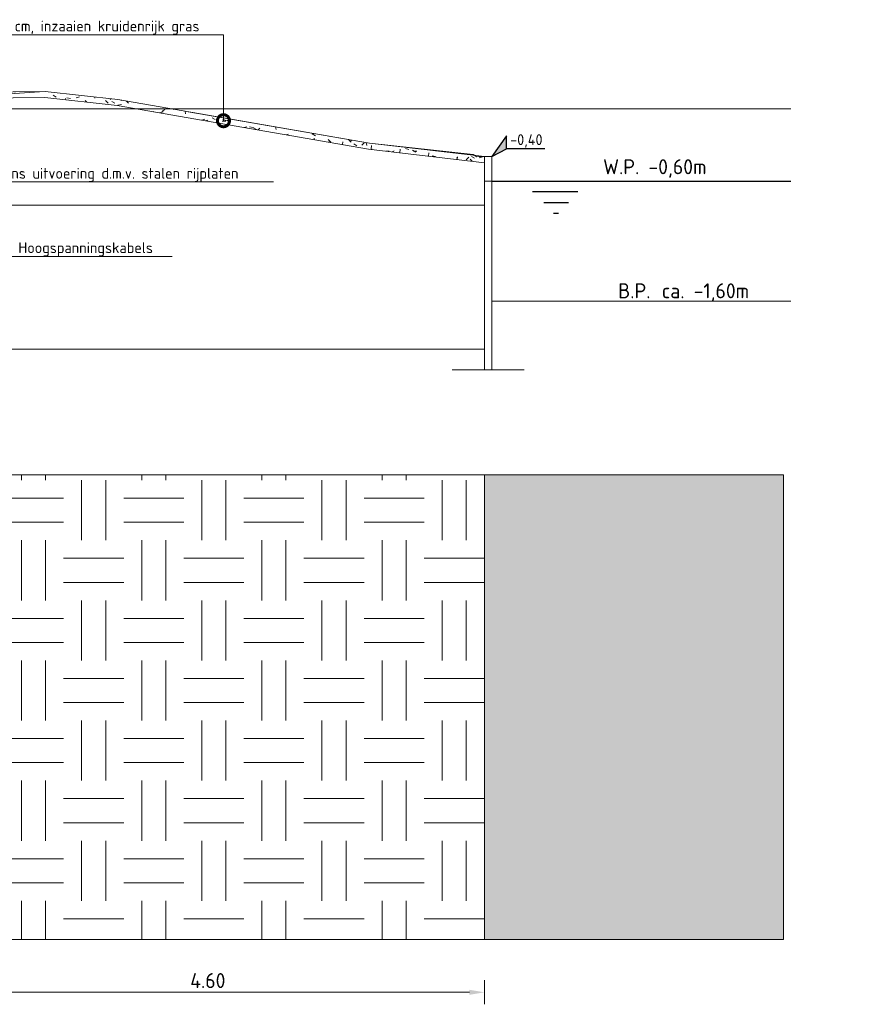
# Model space of a CAD drawing. Header units: metres. Extents: x 92403 to 95147, y 464428 to 465602.
# Tile 52 of 256: x 92435 to 92442, y 465078 to 465087. Entities that reach past the tile are written whole.
import ezdxf
from ezdxf import colors
from ezdxf.entities.mleader import LeaderData, LeaderLine
from ezdxf.enums import TextEntityAlignment as Align
from ezdxf.math import Vec2, Vec3

# ---------------------------------------------------------------- set-up
doc = ezdxf.new("R2010")
doc.units = ezdxf.units.M
for name, pattern in [('AL-NAP_LIJN', [15.25, 12, -1.5, 0.25, -1.5]), ('DASHED', [0.75, 0.5, -0.25]), ('XX-AFBREEK', [7, 4, -1, 1, -1]), ('XX-HART', [13, 4, -2, 1, -2, 4])]:
    doc.linetypes.add(name, pattern=pattern)
doc.layers.get('0').update_dxf_attribs({"linetype": 'CONTINUOUS'})
doc.layers.get('Defpoints').update_dxf_attribs({"linetype": 'CONTINUOUS'})
for name, color, linetype, lineweight in [('B-WE-OG-HOOGTELIJN-G', 7, 'CONTINUOUS', 18), ('B-XX-AL-HARTLIJN-GD', 7, 'XX-HART', 25), ('N-WE-GR-GRAS-A', 62, 'CONTINUOUS', 18), ('X-XX-AL-AFBREEKLIJN-G', 7, 'XX-AFBREEK', 18), ('X-XX-AL-DETAIL1-T18', 7, 'CONTINUOUS', 18), ('X-XX-AL-DETAIL1-T25', 7, 'CONTINUOUS', 25), ('X-XX-AL-HOOGTELABEL-S', 7, 'CONTINUOUS', 25), ('X-XX-AL-M', 7, 'CONTINUOUS', 18), ('X-XX-AL-NAP-G', 7, 'AL-NAP_LIJN', 18), ('X-XX-AL-RMB - profiel', 7, 'CONTINUOUS', 9)]:
    doc.layers.add(name, color=color, linetype=linetype, lineweight=lineweight)
doc.layers.add('B-XX-OG-TOPOGRAFIE_WATER-V', color=161, linetype='CONTINUOUS', lineweight=18, transparency=0.5)
doc.styles.add('NLCS-ISO', font='NLCS-ISO.ttf')
doc.styles.add('NLCS-ISO-M50-T18', font='NLCS-ISO.ttf', dxfattribs={"height": 0.09})
doc.styles.add('NLCS-ISO-M50-T25', font='NLCS-ISO.ttf', dxfattribs={"height": 0.125})
doc.dimstyles.new('NLCS-M50-T25-PIJL_L2_H1', dxfattribs={"dimscale": 0.05, "dimtxt": 2.5, "dimasz": 2.5, "dimexe": 2, "dimexo": 2, "dimgap": 0.7, "dimtad": 1, "dimzin": 0, "dimdsep": 46, "dimtxsty": 'NLCS-ISO-M50-T25', "dimcen": 2.5, "dimdle": 2, "dimclrd": 256, "dimclre": 256, "dimclrt": 256, "dimadec": 1, "dimazin": 0, "dimtfac": 1, "dimtdec": 3, "dimtofl": 0, "dimtmove": 0, "dimatfit": 3, "dimfxl": 2, "dimfxlon": 1, "dimtfillclr": 256, "dimtolj": 1, "dimtzin": 0, "dimlwd": -1, "dimlwe": -1, "dimarcsym": 0})

# ---------------------------------------------------------------- blocks, each defined once
blk = doc.blocks.new('*D200')
at = {"layer": 'Defpoints', "color": 0, "transparency": 16777216}
for p in [(92434.3378, 465079.9561), (92438.9422, 465079.9561), (92438.9422, 465078.5009)]:
    blk.add_point(p, dxfattribs=at)
at = {"layer": 'X-XX-AL-M', "transparency": 16777216}
for p, q in [((92434.3378, 465078.6009), (92434.3378, 465078.4009)), ((92438.9422, 465078.6009), (92438.9422, 465078.4009)), ((92434.4628, 465078.5009), (92438.8172, 465078.5009))]:
    blk.add_line(p, q, dxfattribs=at)
for points in [[(92434.4628, 465078.5218), (92434.4628, 465078.4801), (92434.3378, 465078.5009)], [(92438.8172, 465078.5218), (92438.8172, 465078.4801), (92438.9422, 465078.5009)]]:
    blk.add_solid(points, dxfattribs=at)
at = {"layer": 'X-XX-AL-M', "transparency": 16777216, "insert": (92436.64, 465078.5984), "char_height": 0.125, "attachment_point": 5, "style": 'NLCS-ISO-M50-T25'}
blk.add_mtext('\\A1;4.60', dxfattribs=at)
blk = doc.blocks.new('SAL-HOOGTELABEL_02-SO')
for p, q in [((2.46, 3.44), (0, 0)), ((2.46, 1.31), (2.46, 3.44)), ((0, 0), (2.46, 1.31)), ((8.84, 1.31), (2.46, 1.31))]:
    blk.add_line(p, q)
blk.add_solid([(2.46, 3.44), (0, 0), (2.46, 1.31)])
at = {"style": 'NLCS-ISO'}
blk.add_attdef('...', text='', height=1.8, dxfattribs=at).set_placement((5.77, 2.62), align=Align.MIDDLE)
blk = doc.blocks.new('_DotSmall')
at = {"const_width": 0.5}
blk.add_lwpolyline([(-0.0625, 0, 1), (0.0625, 0, 1)], format="xyb", close=True, dxfattribs=at)

msp = doc.modelspace()

# ---------------------------------------------------------------- hatches: boundary and pattern name
at = {"layer": 'B-XX-OG-TOPOGRAFIE_WATER-V'}
msp.add_hatch(color=256, dxfattribs=at).paths.add_polyline_path([(92441.431715, 465078.940326), (92438.942172, 465078.940326), (92438.942172, 465082.806125), (92441.431582, 465082.806125)])
at = {"layer": 'N-WE-GR-GRAS-A'}
h = msp.add_hatch(dxfattribs=at)
h.set_pattern_fill('AGR-GRAS_01', color=256, scale=0.01, pattern_type=2)
h.set_pattern_definition([(0, (0, 0), (0.25, 0.25), [0.03, -0.2]), (45, (0.1, 0.05), (-0.02828427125, 0.46669047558), [0.03, -0.2]), (30, (0.02, 0.03), (0.0568653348, 0.32150635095), [0.03, -0.2]), (15, (0.08, 0.12), (0.096406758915, 0.18112354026), [0.03, -0.2]), (135, (0.04, 0.5), (-0.007071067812, -0.162634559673), [0.03, -0.2]), (150, (0.3, 0.1), (0.053923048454, -0.146602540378), [0.03, -0.2]), (165, (0.06, 0.01), (0.035863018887, -0.175253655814), [0.03, -0.2]), (85, (0.1, 0.1), (-0.21816934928, 0.2600041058), [0.03, -0.2]), (100, (0, 0), (-0.27802942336, 0.19467829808), [0.03, -0.2])])
h.paths.add_polyline_path([(92435.287355, 465085.995709), (92434.487826, 465085.988049), (92434.487826, 465085.938146), (92435.284867, 465085.945683), (92435.884274, 465085.880175), (92436.048496, 465085.851709), (92436.341244, 465085.851709), (92435.891267, 465085.929709)])
h.paths.add_polyline_path([(92436.341244, 465085.851709), (92436.048496, 465085.851709), (92437.978211, 465085.517208), (92438.942172, 465085.404367), (92438.942172, 465085.454709), (92437.985393, 465085.566709)])
at = {"layer": 'X-XX-AL-RMB - profiel', "true_color": 0xed1f24, "transparency": 33554687}
h = msp.add_hatch(dxfattribs=at)
h.set_pattern_fill('AGR-GROND', color=240, scale=0.2, pattern_type=2)
h.set_pattern_definition([(0, (-115.5606, -24.08823), (0.5, 0.5), [0.5, -0.5]), (0, (-115.5606, -23.88823), (0.5, 0.5), [0.5, -0.5]), (90, (-115.4106, -23.73823), (-0.5, 0.5), [0.5, -0.5]), (90, (-115.2106, -23.73823), (-0.5, 0.5), [0.5, -0.5])])
h.paths.add_polyline_path([(92434.487826, 465082.806125), (92438.942172, 465082.806125), (92438.942172, 465078.940326), (92434.487826, 465078.940326)])

# ---------------------------------------------------------------- linework, layer by layer
at = {"layer": 'B-WE-OG-HOOGTELIJN-G', "color": 1, "linetype": 'DASHED', "ltscale": 5, "flags": 128}
msp.add_lwpolyline([(92438.942172, 465085.454709), (92438.879546, 465085.452709), (92438.848305, 465085.473709), (92437.985393, 465085.566709), (92435.891267, 465085.929709), (92435.287355, 465085.995709), (92434.90338, 465085.971709), (92434.773573, 465085.980709), (92434.098636, 465085.976709), (92433.588823, 465085.972709), (92433.274141, 465085.960709), (92433.15793, 465085.952709), (92433.14788, 465085.864709), (92431.237784, 465085.986709), (92430.641574, 465085.998709), (92430.086257, 465085.978709), (92429.632187, 465085.985709), (92428.877553, 465085.948709), (92427.05582, 465085.807709), (92427.010998, 465085.875709), (92426.903924, 465085.887709), (92426.008573, 465085.950709), (92424.757826, 465085.991709)], dxfattribs=at)
at = {"layer": 'B-XX-AL-HARTLIJN-GD', "color": 140, "linetype": 'Continuous'}
for p, q in [((92439.72007, 465085.160709), (92439.342121, 465085.160709)), ((92439.642552, 465085.070709), (92439.435175, 465085.070709)), ((92439.557474, 465084.980709), (92439.517594, 465084.980709))]:
    msp.add_line(p, q, dxfattribs=at)
at = {"layer": 'B-XX-AL-HARTLIJN-GD', "color": 140, "linetype": 'Continuous', "flags": 128}
msp.add_lwpolyline([(92439.002172, 465085.250709), (92441.491582, 465085.250709)], dxfattribs=at)
at = {"layer": 'N-WE-GR-GRAS-A', "flags": 128}
for points in [[(92434.487826, 465085.988049), (92435.287355, 465085.995709), (92435.891267, 465085.929709), (92437.985393, 465085.566709), (92438.942172, 465085.454709)], [(92434.487876, 465085.938147), (92435.284867, 465085.945683), (92435.884274, 465085.880175), (92437.978211, 465085.517208), (92438.942172, 465085.404367)]]:
    msp.add_lwpolyline(points, dxfattribs=at)
at = {"layer": 'X-XX-AL-AFBREEKLIJN-G', "ltscale": 0.5}
msp.add_line((92438.672172, 465083.67992), (92439.272172, 465083.67992), dxfattribs=at)
at = {"layer": 'X-XX-AL-AFBREEKLIJN-G', "flags": 128}
msp.add_lwpolyline([(92439.002172, 465083.67992), (92439.002172, 465085.454709), (92438.942172, 465085.454709), (92438.942172, 465083.67992)], dxfattribs=at)
at = {"layer": 'X-XX-AL-AFBREEKLIJN-G', "color": 251, "flags": 128}
msp.add_lwpolyline([(92438.942172, 465083.851709), (92424.757826, 465083.851709)], dxfattribs=at)
at = {"layer": 'X-XX-AL-NAP-G', "color": 142, "flags": 128}
for points in [[(92441.491582, 465085.851709), (92423.656153, 465085.851709)], [(92438.942172, 465085.051709), (92423.656153, 465085.051709)]]:
    msp.add_lwpolyline(points, dxfattribs=at)
at = {"layer": 'X-XX-AL-RMB - profiel', "color": 251, "flags": 128}
msp.add_lwpolyline([(92438.942172, 465085.251709), (92441.431582, 465085.251709)], dxfattribs=at)
at = {"layer": 'X-XX-AL-RMB - profiel', "flags": 128}
for points in [[(92439.002172, 465084.250709), (92441.491582, 465084.250709)], [(92438.942172, 465082.806125), (92438.942172, 465078.940326)]]:
    msp.add_lwpolyline(points, dxfattribs=at)
at = {"layer": 'X-XX-AL-RMB - profiel'}
msp.add_lwpolyline([(92421.377967, 465082.806125), (92441.431582, 465082.806125), (92441.431582, 465078.940326), (92421.377967, 465078.940326)], close=True, dxfattribs=at)

# ---------------------------------------------------------------- block references
at = {"layer": 'X-XX-AL-HOOGTELABEL-S', "xscale": 0.05000000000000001, "yscale": 0.05000000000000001, "zscale": 0.05000000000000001}
msp.add_blockref('SAL-HOOGTELABEL_02-SO', (92439.002172, 465085.454709), dxfattribs=at).add_auto_attribs({'...': '-0,40'})

# ---------------------------------------------------------------- texts
at = {"layer": 'X-XX-AL-DETAIL1-T25', "char_height": 0.125, "attachment_point": 1, "style": 'NLCS-ISO-M50-T25'}
for s, insert in [('W.P. -0,60m', (92439.929089, 465085.433099)), ('\\pxi-2.3,l3.3,t3.3,11;B.P.^I ca. -1,60m', (92439.929089, 465084.400709))]:
    msp.add_mtext_dynamic_manual_height_columns(s, width=2.54174617, gutter_width=0.625, heights=[0], dxfattribs=dict(at, insert=insert))

# ---------------------------------------------------------------- dimensions: what is measured, and where the dimension line sits
at = {"layer": 'X-XX-AL-M'}
dim = msp.add_aligned_dim(p1=(92434.337826, 465079.956094), p2=(92438.942172, 465079.956094), distance=-1.455174, dimstyle='NLCS-M50-T25-PIJL_L2_H1', dxfattribs=at)
dim.commit()
dim.dimension.update_dxf_attribs({"geometry": '*D200', "text_midpoint": (92436.639999, 465078.59842)})

# ---------------------------------------------------------------- leaders
at = {"layer": 'X-XX-AL-DETAIL1-T18'}
ml = msp.add_multileader_mtext('Standard', dxfattribs=at)
ml.set_content('{\\C256;Verw. gras, aanbr. zand +/- 5 cm, inzaaien kruidenrijk gras}', color=10, style='NLCS-ISO-M50-T18')
ml.set_leader_properties(color=256, lineweight=-1)
ml.set_arrow_properties(name='DOTSMALL')
ml.build(insert=Vec2(0, 0))
ml.multileader.update_dxf_attribs({"text_left_attachment_type": 5, "text_right_attachment_type": 5, "dogleg_length": 0.09, "arrow_head_size": 0.2})
ctx = ml.context
ctx.base_point, ctx.char_height, ctx.arrow_head_size, ctx.landing_gap_size, ctx.plane_origin = Vec3(92433.296269, 465086.469403), 0.09, 0.2, 0.045, Vec3(92436.770269, 465086.653321)
ctx.left_attachment, ctx.right_attachment = 5, 5
notes = []
notes.append((ctx, [(0, (1, 1, 0), (92436.770269, 465086.469403), (-1, 0), 0.09, [(0, [(92436.770269, 465085.753477)], 0, [])])]))
ctx.mtext.insert, ctx.mtext.flow_direction = Vec3(92433.341269, 465086.586403), 5
ml = msp.add_multileader_mtext('Standard', dxfattribs=at)
ml.set_content('{\\C256;Te beschermen gasleiding tijdens uitvoering d.m.v. stalen rijplaten}', color=10, style='NLCS-ISO-M50-T18')
ml.set_leader_properties(color=256, lineweight=-1)
ml.set_arrow_properties(name='DOTSMALL')
ml.build(insert=Vec2(0, 0))
ml.multileader.update_dxf_attribs({"text_left_attachment_type": 5, "text_right_attachment_type": 5, "dogleg_length": 0.09, "arrow_head_size": 0.2})
ctx = ml.context
ctx.base_point, ctx.char_height, ctx.arrow_head_size, ctx.landing_gap_size, ctx.plane_origin = Vec3(92433.303626, 465085.244133), 0.09, 0.2, 0.045, Vec3(92432.637826, 465086.251552)
ctx.left_attachment, ctx.right_attachment = 5, 5
notes.append((ctx, [(1, (1, 1, 0), (92433.213626, 465085.244133), (1, 0), 0.09, [(0, [(92432.637826, 465085.351709)], 0, [])])]))
ctx.mtext.insert, ctx.mtext.flow_direction = Vec3(92433.348626, 465085.361133), 5
ml = msp.add_multileader_mtext('Standard', dxfattribs=at)
ml.set_content('{\\C256;Hoogspanningskabels}', color=10, style='NLCS-ISO-M50-T18')
ml.set_leader_properties(color=256, lineweight=-1)
ml.set_arrow_properties(name='DOTSMALL')
ml.build(insert=Vec2(0, 0))
ml.multileader.update_dxf_attribs({"text_left_attachment_type": 5, "text_right_attachment_type": 5, "dogleg_length": 0.09, "arrow_head_size": 0.2})
ctx = ml.context
ctx.base_point, ctx.char_height, ctx.arrow_head_size, ctx.landing_gap_size, ctx.plane_origin = Vec3(92435.018202, 465084.624709), 0.09, 0.2, 0.045, Vec3(92434.550993, 465085.857786)
ctx.left_attachment, ctx.right_attachment = 5, 5
notes.append((ctx, [(1, (1, 1, 0), (92434.928202, 465084.624709), (1, 0), 0.09, [(0, [(92434.550993, 465084.957942)], 0, [])])]))
ctx.mtext.insert, ctx.mtext.flow_direction = Vec3(92435.063202, 465084.741709), 5
for ctx, leaders in notes:
    for number, flags, end, landing, length, lines in leaders:
        leader = LeaderData()
        leader.index, (leader.has_last_leader_line, leader.has_dogleg_vector, leader.attachment_direction) = number, flags
        leader.last_leader_point, leader.dogleg_vector, leader.dogleg_length = Vec3(end), Vec3(landing), length
        for number, points, colour, breaks in lines:
            line = LeaderLine()
            line.index, line.vertices, line.color, line.breaks = number, Vec3.list(points), colors.encode_raw_color(colour), breaks
            leader.lines.append(line)
        ctx.leaders.append(leader)

doc.saveas('drawing.dxf')
